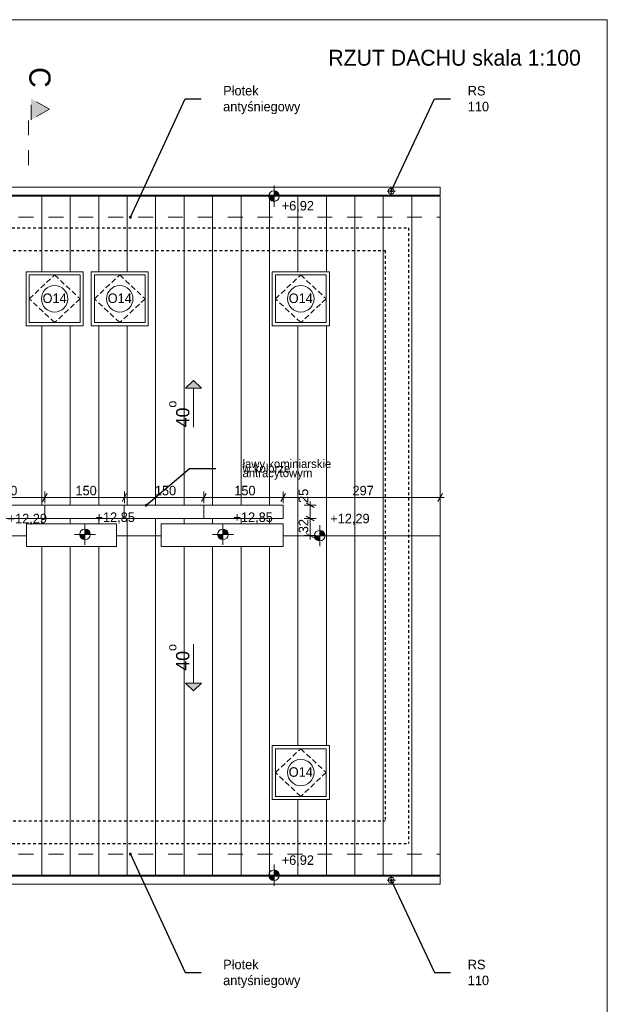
# Model space of a CAD drawing. Extents: x -21260 to 35740, y -2672 to 187028.
# Tile 120 of 120: x 24639 to 35740, y 168428 to 187028. Entities that reach past the tile are written whole.
import ezdxf

# ---------------------------------------------------------------- set-up
doc = ezdxf.new("R2010")
doc.units = 0
doc.header["$MEASUREMENT"] = 0
for name, pattern in [('Dashed', [564.444447, 282.222223, -282.222223]), ('Hidden Line', [100, 50, -50]), ('Krawędzie ukryte', [150, 100, -50])]:
    doc.linetypes.add(name, pattern=pattern)
for name, color, linetype, lineweight in [('A-Opisy_Nr_Pióra__21', 7, 'Continuous', 13), ('ARCH dach_Nr_Pióra__21', 7, 'Continuous', 13), ('Arch opisy okien_Nr_Pióra__21', 7, 'Continuous', 13), ('Arch opisy_Nr_Pióra__1', 7, 'Continuous', 25), ('Arch opisy_Nr_Pióra__21', 7, 'Continuous', 13), ('arch przekroje_Nr_Pióra__21', 7, 'Continuous', 13), ('arch przekroje_Nr_Pióra__5', 7, 'Continuous', 13), ('ARCH TABELA_Nr_Pióra__21', 7, 'Continuous', 13), ('Arch wymiary_Nr_Pióra__5', 7, 'Continuous', 13), ('Arch wyposazenie_Nr_Pióra__21', 7, 'Continuous', 13), ('INWENT DACH_Nr_Pióra__21', 7, 'Continuous', 13), ('INWENT ODWODNIENIE_Nr_Pióra__21', 7, 'Continuous', 13), ('INWENT OPISY_Nr_Pióra__21', 7, 'Continuous', 13), ('INWENT RZĘDNE_Nr_Pióra__21', 7, 'Continuous', 13), ('INWENT. OKNA_Nr_Pióra__21', 7, 'Continuous', 13), ('INWENT.ŚCIANY_Nr_Pióra__1', 7, 'Continuous', 25), ('INWENT.ŚCIANY_Nr_Pióra__5', 7, 'Continuous', 13)]:
    doc.layers.add(name, color=color, linetype=linetype, lineweight=lineweight)
for name, color, linetype in [('ARCH dach', 7, 'Continuous'), ('Arch wymiary', 7, 'Continuous'), ('INWENT RZĘDNE', 7, 'Continuous')]:
    doc.layers.add(name, color=color, linetype=linetype)
doc.layers.add('ARCH dach_Nr_Pióra__2', color=7, linetype='Continuous', lineweight=13, true_color=0x7f7f7f)
doc.styles.add('GENERATED_STYLE_1', font='txt')
doc.styles.add('GENERATED_STYLE_13', font='txt')
doc.styles.add('GENERATED_STYLE_4', font='txt')
doc.styles.add('GENERATED_STYLE_5', font='txt')
doc.styles.add('GENERATED_STYLE_6', font='txt')
doc.dimstyles.new('GENERATED_STYLE__1', dxfattribs={"dimtxt": 179.999995, "dimasz": 114, "dimexe": 0.18, "dimexo": 0, "dimgap": 0.09, "dimtad": 1, "dimdec": 0, "dimlfac": 0.1, "dimzin": 0, "dimdsep": 46, "dimtxsty": 'GENERATED_STYLE_1', "dimblk": 'ARROWHEAD_2', "dimblk1": 'ARROWHEAD_2', "dimblk2": 'ARROWHEAD_2', "dimcen": 0.09, "dimclrd": 7, "dimclre": 7, "dimclrt": 7, "dimazin": 0, "dimtfac": 1, "dimtdec": 4, "dimtmove": 0, "dimatfit": 3, "dimfxl": 0, "dimtolj": 1, "dimtzin": 0, "dimarcsym": 0})
doc.dimstyles.new('GENERATED_STYLE__3', dxfattribs={"dimtxt": 179.999995, "dimasz": 114, "dimexe": 0.18, "dimexo": 0, "dimgap": 0.09, "dimtad": 1, "dimtih": 1, "dimtoh": 1, "dimdec": 0, "dimlfac": 0.1, "dimzin": 0, "dimdsep": 46, "dimtxsty": 'GENERATED_STYLE_1', "dimblk": 'ARROWHEAD_2', "dimblk1": 'ARROWHEAD_2', "dimblk2": 'ARROWHEAD_2', "dimcen": 0.09, "dimclrd": 7, "dimclre": 7, "dimclrt": 7, "dimazin": 0, "dimtfac": 1, "dimtdec": 4, "dimtmove": 0, "dimatfit": 3, "dimfxl": 0, "dimtolj": 1, "dimtzin": 0, "dimarcsym": 0})
doc.dimstyles.new('GENERATED_STYLE__6', dxfattribs={"dimtxt": 0.18, "dimasz": 109.44, "dimexe": 0.18, "dimexo": 0.0625, "dimgap": 0.09, "dimtad": 0, "dimtih": 1, "dimtoh": 1, "dimdec": 4, "dimzin": 0, "dimdsep": 46, "dimcen": 0.09, "dimadec": 0, "dimazin": 0, "dimtfac": 1, "dimtdec": 4, "dimtmove": 0, "dimatfit": 3, "dimldrblk": 'ARROWHEAD_11', "dimfxl": 0, "dimtolj": 1, "dimtzin": 0, "dimarcsym": 0})

# ---------------------------------------------------------------- blocks, each defined once
blk = doc.blocks.new('Linia_91', base_point=(27924, 175233))
at = {"layer": 'ARCH dach_Nr_Pióra__21', "linetype": 'Continuous'}
blk.add_hatch(color=256, dxfattribs=at).paths.add_polyline_path([(27924, 174347), (27774, 174497), (28074, 174497)], flags=0)
for p, q in [((27924, 175233), (27924, 174497)), ((27924, 174347), (27774, 174497)), ((27774, 174497), (28074, 174497)), ((27924, 174347), (28074, 174497))]:
    blk.add_line(p, q, dxfattribs=at)
blk = doc.blocks.new('Linia_92', base_point=(27924, 179329))
at = {"layer": 'ARCH dach_Nr_Pióra__21', "linetype": 'Continuous'}
blk.add_hatch(color=256, dxfattribs=at).paths.add_polyline_path([(27924, 180215), (28074, 180065), (27774, 180065)], flags=0)
for p, q in [((27924, 180215), (27774, 180065)), ((28074, 180065), (27774, 180065)), ((27924, 180215), (28074, 180065)), ((27924, 179329), (27924, 180065))]:
    blk.add_line(p, q, dxfattribs=at)
blk = doc.blocks.new('*D770')
at = {"layer": 'Arch wymiary_Nr_Pióra__5', "linetype": 'Continuous'}
for p, q in [((5659, 178079), (5572, 177929)), ((5616, 177892), (5616, 178117)), ((7159, 178079), (7072, 177929)), ((7116, 177892), (7116, 178117)), ((5542, 178004), (5616, 178004)), ((5616, 178004), (7116, 178004))]:
    blk.add_line(p, q, dxfattribs=at)
at = {"layer": 'Arch wymiary_Nr_Pióra__5', "char_height": 180, "attachment_point": 7, "style": 'GENERATED_STYLE_1'}
for s, insert in [('{150}', (6193, 178040)), ('{150}', (7693, 178040)), ('{150}', (9193, 178040)), ('{150}', (10693, 178040)), ('{150}', (12193, 178040)), ('{150}', (13693, 178040)), ('{150}', (15193, 178040)), ('{150}', (16693, 178040)), ('{150}', (18193, 178040)), ('{150}', (19693, 178040)), ('{150}', (21193, 178040)), ('{150}', (22693, 178040)), ('{150}', (24193, 178040)), ('{150}', (25693, 178040)), ('{150}', (27193, 178040)), ('{150}', (28693, 178040)), ('{297}', (30927, 178040))]:
    blk.add_mtext(s, dxfattribs=dict(at, insert=insert))
blk = doc.blocks.new('ARROWHEAD_2')
at = {"color": 0, "linetype": 'Continuous', "lineweight": 0}
for p, q in [((0, 0), (-1, 0)), ((-0.38, -0.66), (0.38, 0.66))]:
    blk.add_line(p, q, dxfattribs=at)
blk = doc.blocks.new('*D771')
at = {"layer": 'Arch wymiary_Nr_Pióra__5', "linetype": 'Continuous'}
for p, q in [((7159, 178079), (7072, 177929)), ((7116, 177892), (7116, 178117)), ((8659, 178079), (8572, 177929)), ((8616, 177892), (8616, 178117)), ((7116, 178004), (8616, 178004))]:
    blk.add_line(p, q, dxfattribs=at)
at = {"layer": 'Arch wymiary_Nr_Pióra__5', "char_height": 180, "attachment_point": 7, "style": 'GENERATED_STYLE_1'}
for s, insert in [('{150}', (6193, 178040)), ('{150}', (7693, 178040)), ('{150}', (9193, 178040)), ('{150}', (10693, 178040)), ('{150}', (12193, 178040)), ('{150}', (13693, 178040)), ('{150}', (15193, 178040)), ('{150}', (16693, 178040)), ('{150}', (18193, 178040)), ('{150}', (19693, 178040)), ('{150}', (21193, 178040)), ('{150}', (22693, 178040)), ('{150}', (24193, 178040)), ('{150}', (25693, 178040)), ('{150}', (27193, 178040)), ('{150}', (28693, 178040)), ('{297}', (30927, 178040))]:
    blk.add_mtext(s, dxfattribs=dict(at, insert=insert))
blk = doc.blocks.new('*D772')
at = {"layer": 'Arch wymiary_Nr_Pióra__5', "linetype": 'Continuous'}
for p, q in [((8659, 178079), (8572, 177929)), ((8616, 177892), (8616, 178117)), ((10159, 178079), (10072, 177929)), ((10116, 177892), (10116, 178117)), ((8616, 178004), (10116, 178004))]:
    blk.add_line(p, q, dxfattribs=at)
at = {"layer": 'Arch wymiary_Nr_Pióra__5', "char_height": 180, "attachment_point": 7, "style": 'GENERATED_STYLE_1'}
for s, insert in [('{150}', (6193, 178040)), ('{150}', (7693, 178040)), ('{150}', (9193, 178040)), ('{150}', (10693, 178040)), ('{150}', (12193, 178040)), ('{150}', (13693, 178040)), ('{150}', (15193, 178040)), ('{150}', (16693, 178040)), ('{150}', (18193, 178040)), ('{150}', (19693, 178040)), ('{150}', (21193, 178040)), ('{150}', (22693, 178040)), ('{150}', (24193, 178040)), ('{150}', (25693, 178040)), ('{150}', (27193, 178040)), ('{150}', (28693, 178040)), ('{297}', (30927, 178040))]:
    blk.add_mtext(s, dxfattribs=dict(at, insert=insert))
blk = doc.blocks.new('*D773')
at = {"layer": 'Arch wymiary_Nr_Pióra__5', "linetype": 'Continuous'}
for p, q in [((10159, 178079), (10072, 177929)), ((10116, 177892), (10116, 178117)), ((11659, 178079), (11572, 177929)), ((11616, 177892), (11616, 178117)), ((10116, 178004), (11616, 178004))]:
    blk.add_line(p, q, dxfattribs=at)
at = {"layer": 'Arch wymiary_Nr_Pióra__5', "char_height": 180, "attachment_point": 7, "style": 'GENERATED_STYLE_1'}
for s, insert in [('{150}', (6193, 178040)), ('{150}', (7693, 178040)), ('{150}', (9193, 178040)), ('{150}', (10693, 178040)), ('{150}', (12193, 178040)), ('{150}', (13693, 178040)), ('{150}', (15193, 178040)), ('{150}', (16693, 178040)), ('{150}', (18193, 178040)), ('{150}', (19693, 178040)), ('{150}', (21193, 178040)), ('{150}', (22693, 178040)), ('{150}', (24193, 178040)), ('{150}', (25693, 178040)), ('{150}', (27193, 178040)), ('{150}', (28693, 178040)), ('{297}', (30927, 178040))]:
    blk.add_mtext(s, dxfattribs=dict(at, insert=insert))
blk = doc.blocks.new('*D774')
at = {"layer": 'Arch wymiary_Nr_Pióra__5', "linetype": 'Continuous'}
for p, q in [((11659, 178079), (11572, 177929)), ((11616, 177892), (11616, 178117)), ((13159, 178079), (13072, 177929)), ((13116, 177892), (13116, 178117)), ((11616, 178004), (13116, 178004))]:
    blk.add_line(p, q, dxfattribs=at)
at = {"layer": 'Arch wymiary_Nr_Pióra__5', "char_height": 180, "attachment_point": 7, "style": 'GENERATED_STYLE_1'}
for s, insert in [('{150}', (6193, 178040)), ('{150}', (7693, 178040)), ('{150}', (9193, 178040)), ('{150}', (10693, 178040)), ('{150}', (12193, 178040)), ('{150}', (13693, 178040)), ('{150}', (15193, 178040)), ('{150}', (16693, 178040)), ('{150}', (18193, 178040)), ('{150}', (19693, 178040)), ('{150}', (21193, 178040)), ('{150}', (22693, 178040)), ('{150}', (24193, 178040)), ('{150}', (25693, 178040)), ('{150}', (27193, 178040)), ('{150}', (28693, 178040)), ('{297}', (30927, 178040))]:
    blk.add_mtext(s, dxfattribs=dict(at, insert=insert))
blk = doc.blocks.new('*D775')
at = {"layer": 'Arch wymiary_Nr_Pióra__5', "linetype": 'Continuous'}
for p, q in [((13159, 178079), (13072, 177929)), ((13116, 177892), (13116, 178117)), ((14659, 178079), (14572, 177929)), ((14616, 177892), (14616, 178117)), ((13116, 178004), (14616, 178004))]:
    blk.add_line(p, q, dxfattribs=at)
at = {"layer": 'Arch wymiary_Nr_Pióra__5', "char_height": 180, "attachment_point": 7, "style": 'GENERATED_STYLE_1'}
for s, insert in [('{150}', (6193, 178040)), ('{150}', (7693, 178040)), ('{150}', (9193, 178040)), ('{150}', (10693, 178040)), ('{150}', (12193, 178040)), ('{150}', (13693, 178040)), ('{150}', (15193, 178040)), ('{150}', (16693, 178040)), ('{150}', (18193, 178040)), ('{150}', (19693, 178040)), ('{150}', (21193, 178040)), ('{150}', (22693, 178040)), ('{150}', (24193, 178040)), ('{150}', (25693, 178040)), ('{150}', (27193, 178040)), ('{150}', (28693, 178040)), ('{297}', (30927, 178040))]:
    blk.add_mtext(s, dxfattribs=dict(at, insert=insert))
blk = doc.blocks.new('*D776')
at = {"layer": 'Arch wymiary_Nr_Pióra__5', "linetype": 'Continuous'}
for p, q in [((14659, 178079), (14572, 177929)), ((14616, 177892), (14616, 178117)), ((16159, 178079), (16072, 177929)), ((16116, 177892), (16116, 178117)), ((14616, 178004), (16116, 178004))]:
    blk.add_line(p, q, dxfattribs=at)
at = {"layer": 'Arch wymiary_Nr_Pióra__5', "char_height": 180, "attachment_point": 7, "style": 'GENERATED_STYLE_1'}
for s, insert in [('{150}', (6193, 178040)), ('{150}', (7693, 178040)), ('{150}', (9193, 178040)), ('{150}', (10693, 178040)), ('{150}', (12193, 178040)), ('{150}', (13693, 178040)), ('{150}', (15193, 178040)), ('{150}', (16693, 178040)), ('{150}', (18193, 178040)), ('{150}', (19693, 178040)), ('{150}', (21193, 178040)), ('{150}', (22693, 178040)), ('{150}', (24193, 178040)), ('{150}', (25693, 178040)), ('{150}', (27193, 178040)), ('{150}', (28693, 178040)), ('{297}', (30927, 178040))]:
    blk.add_mtext(s, dxfattribs=dict(at, insert=insert))
blk = doc.blocks.new('*D777')
at = {"layer": 'Arch wymiary_Nr_Pióra__5', "linetype": 'Continuous'}
for p, q in [((16159, 178079), (16072, 177929)), ((16116, 177892), (16116, 178117)), ((17659, 178079), (17572, 177929)), ((17616, 177892), (17616, 178117)), ((16116, 178004), (17616, 178004))]:
    blk.add_line(p, q, dxfattribs=at)
at = {"layer": 'Arch wymiary_Nr_Pióra__5', "char_height": 180, "attachment_point": 7, "style": 'GENERATED_STYLE_1'}
for s, insert in [('{150}', (6193, 178040)), ('{150}', (7693, 178040)), ('{150}', (9193, 178040)), ('{150}', (10693, 178040)), ('{150}', (12193, 178040)), ('{150}', (13693, 178040)), ('{150}', (15193, 178040)), ('{150}', (16693, 178040)), ('{150}', (18193, 178040)), ('{150}', (19693, 178040)), ('{150}', (21193, 178040)), ('{150}', (22693, 178040)), ('{150}', (24193, 178040)), ('{150}', (25693, 178040)), ('{150}', (27193, 178040)), ('{150}', (28693, 178040)), ('{297}', (30927, 178040))]:
    blk.add_mtext(s, dxfattribs=dict(at, insert=insert))
blk = doc.blocks.new('*D778')
at = {"layer": 'Arch wymiary_Nr_Pióra__5', "linetype": 'Continuous'}
for p, q in [((17659, 178079), (17572, 177929)), ((17616, 177892), (17616, 178117)), ((19159, 178079), (19072, 177929)), ((19116, 177892), (19116, 178117)), ((17616, 178004), (19116, 178004))]:
    blk.add_line(p, q, dxfattribs=at)
at = {"layer": 'Arch wymiary_Nr_Pióra__5', "char_height": 180, "attachment_point": 7, "style": 'GENERATED_STYLE_1'}
for s, insert in [('{150}', (6193, 178040)), ('{150}', (7693, 178040)), ('{150}', (9193, 178040)), ('{150}', (10693, 178040)), ('{150}', (12193, 178040)), ('{150}', (13693, 178040)), ('{150}', (15193, 178040)), ('{150}', (16693, 178040)), ('{150}', (18193, 178040)), ('{150}', (19693, 178040)), ('{150}', (21193, 178040)), ('{150}', (22693, 178040)), ('{150}', (24193, 178040)), ('{150}', (25693, 178040)), ('{150}', (27193, 178040)), ('{150}', (28693, 178040)), ('{297}', (30927, 178040))]:
    blk.add_mtext(s, dxfattribs=dict(at, insert=insert))
blk = doc.blocks.new('*D779')
at = {"layer": 'Arch wymiary_Nr_Pióra__5', "linetype": 'Continuous'}
for p, q in [((19159, 178079), (19072, 177929)), ((19116, 177892), (19116, 178117)), ((20659, 178079), (20572, 177929)), ((20616, 177892), (20616, 178117)), ((19116, 178004), (20616, 178004))]:
    blk.add_line(p, q, dxfattribs=at)
at = {"layer": 'Arch wymiary_Nr_Pióra__5', "char_height": 180, "attachment_point": 7, "style": 'GENERATED_STYLE_1'}
for s, insert in [('{150}', (6193, 178040)), ('{150}', (7693, 178040)), ('{150}', (9193, 178040)), ('{150}', (10693, 178040)), ('{150}', (12193, 178040)), ('{150}', (13693, 178040)), ('{150}', (15193, 178040)), ('{150}', (16693, 178040)), ('{150}', (18193, 178040)), ('{150}', (19693, 178040)), ('{150}', (21193, 178040)), ('{150}', (22693, 178040)), ('{150}', (24193, 178040)), ('{150}', (25693, 178040)), ('{150}', (27193, 178040)), ('{150}', (28693, 178040)), ('{297}', (30927, 178040))]:
    blk.add_mtext(s, dxfattribs=dict(at, insert=insert))
blk = doc.blocks.new('*D780')
at = {"layer": 'Arch wymiary_Nr_Pióra__5', "linetype": 'Continuous'}
for p, q in [((20659, 178079), (20572, 177929)), ((20616, 177892), (20616, 178117)), ((22159, 178079), (22072, 177929)), ((22116, 177892), (22116, 178117)), ((20616, 178004), (22116, 178004))]:
    blk.add_line(p, q, dxfattribs=at)
at = {"layer": 'Arch wymiary_Nr_Pióra__5', "char_height": 180, "attachment_point": 7, "style": 'GENERATED_STYLE_1'}
for s, insert in [('{150}', (6193, 178040)), ('{150}', (7693, 178040)), ('{150}', (9193, 178040)), ('{150}', (10693, 178040)), ('{150}', (12193, 178040)), ('{150}', (13693, 178040)), ('{150}', (15193, 178040)), ('{150}', (16693, 178040)), ('{150}', (18193, 178040)), ('{150}', (19693, 178040)), ('{150}', (21193, 178040)), ('{150}', (22693, 178040)), ('{150}', (24193, 178040)), ('{150}', (25693, 178040)), ('{150}', (27193, 178040)), ('{150}', (28693, 178040)), ('{297}', (30927, 178040))]:
    blk.add_mtext(s, dxfattribs=dict(at, insert=insert))
blk = doc.blocks.new('*D781')
at = {"layer": 'Arch wymiary_Nr_Pióra__5', "linetype": 'Continuous'}
for p, q in [((22159, 178079), (22072, 177929)), ((22116, 177892), (22116, 178117)), ((23659, 178079), (23572, 177929)), ((23616, 177892), (23616, 178117)), ((22116, 178004), (23616, 178004))]:
    blk.add_line(p, q, dxfattribs=at)
at = {"layer": 'Arch wymiary_Nr_Pióra__5', "char_height": 180, "attachment_point": 7, "style": 'GENERATED_STYLE_1'}
for s, insert in [('{150}', (6193, 178040)), ('{150}', (7693, 178040)), ('{150}', (9193, 178040)), ('{150}', (10693, 178040)), ('{150}', (12193, 178040)), ('{150}', (13693, 178040)), ('{150}', (15193, 178040)), ('{150}', (16693, 178040)), ('{150}', (18193, 178040)), ('{150}', (19693, 178040)), ('{150}', (21193, 178040)), ('{150}', (22693, 178040)), ('{150}', (24193, 178040)), ('{150}', (25693, 178040)), ('{150}', (27193, 178040)), ('{150}', (28693, 178040)), ('{297}', (30927, 178040))]:
    blk.add_mtext(s, dxfattribs=dict(at, insert=insert))
blk = doc.blocks.new('*D782')
at = {"layer": 'Arch wymiary_Nr_Pióra__5', "linetype": 'Continuous'}
for p, q in [((23659, 178079), (23572, 177929)), ((23616, 177892), (23616, 178117)), ((25159, 178079), (25072, 177929)), ((25116, 177892), (25116, 178117)), ((23616, 178004), (25116, 178004))]:
    blk.add_line(p, q, dxfattribs=at)
at = {"layer": 'Arch wymiary_Nr_Pióra__5', "char_height": 180, "attachment_point": 7, "style": 'GENERATED_STYLE_1'}
for s, insert in [('{150}', (6193, 178040)), ('{150}', (7693, 178040)), ('{150}', (9193, 178040)), ('{150}', (10693, 178040)), ('{150}', (12193, 178040)), ('{150}', (13693, 178040)), ('{150}', (15193, 178040)), ('{150}', (16693, 178040)), ('{150}', (18193, 178040)), ('{150}', (19693, 178040)), ('{150}', (21193, 178040)), ('{150}', (22693, 178040)), ('{150}', (24193, 178040)), ('{150}', (25693, 178040)), ('{150}', (27193, 178040)), ('{150}', (28693, 178040)), ('{297}', (30927, 178040))]:
    blk.add_mtext(s, dxfattribs=dict(at, insert=insert))
blk = doc.blocks.new('*D783')
at = {"layer": 'Arch wymiary_Nr_Pióra__5', "linetype": 'Continuous'}
for p, q in [((25159, 178079), (25072, 177929)), ((25116, 177892), (25116, 178117)), ((26659, 178079), (26572, 177929)), ((26616, 177892), (26616, 178117)), ((25116, 178004), (26616, 178004))]:
    blk.add_line(p, q, dxfattribs=at)
at = {"layer": 'Arch wymiary_Nr_Pióra__5', "char_height": 180, "attachment_point": 7, "style": 'GENERATED_STYLE_1'}
for s, insert in [('{150}', (6193, 178040)), ('{150}', (7693, 178040)), ('{150}', (9193, 178040)), ('{150}', (10693, 178040)), ('{150}', (12193, 178040)), ('{150}', (13693, 178040)), ('{150}', (15193, 178040)), ('{150}', (16693, 178040)), ('{150}', (18193, 178040)), ('{150}', (19693, 178040)), ('{150}', (21193, 178040)), ('{150}', (22693, 178040)), ('{150}', (24193, 178040)), ('{150}', (25693, 178040)), ('{150}', (27193, 178040)), ('{150}', (28693, 178040)), ('{297}', (30927, 178040))]:
    blk.add_mtext(s, dxfattribs=dict(at, insert=insert))
blk = doc.blocks.new('*D784')
at = {"layer": 'Arch wymiary_Nr_Pióra__5', "linetype": 'Continuous'}
for p, q in [((26659, 178079), (26572, 177929)), ((26616, 177892), (26616, 178117)), ((28159, 178079), (28072, 177929)), ((28116, 177892), (28116, 178117)), ((26616, 178004), (28116, 178004))]:
    blk.add_line(p, q, dxfattribs=at)
at = {"layer": 'Arch wymiary_Nr_Pióra__5', "char_height": 180, "attachment_point": 7, "style": 'GENERATED_STYLE_1'}
for s, insert in [('{150}', (6193, 178040)), ('{150}', (7693, 178040)), ('{150}', (9193, 178040)), ('{150}', (10693, 178040)), ('{150}', (12193, 178040)), ('{150}', (13693, 178040)), ('{150}', (15193, 178040)), ('{150}', (16693, 178040)), ('{150}', (18193, 178040)), ('{150}', (19693, 178040)), ('{150}', (21193, 178040)), ('{150}', (22693, 178040)), ('{150}', (24193, 178040)), ('{150}', (25693, 178040)), ('{150}', (27193, 178040)), ('{150}', (28693, 178040)), ('{297}', (30927, 178040))]:
    blk.add_mtext(s, dxfattribs=dict(at, insert=insert))
blk = doc.blocks.new('*D785')
at = {"layer": 'Arch wymiary_Nr_Pióra__5', "linetype": 'Continuous'}
for p, q in [((28159, 178079), (28072, 177929)), ((28116, 177892), (28116, 178117)), ((29659, 178079), (29572, 177929)), ((29616, 177892), (29616, 178117)), ((28116, 178004), (29616, 178004))]:
    blk.add_line(p, q, dxfattribs=at)
at = {"layer": 'Arch wymiary_Nr_Pióra__5', "char_height": 180, "attachment_point": 7, "style": 'GENERATED_STYLE_1'}
for s, insert in [('{150}', (6193, 178040)), ('{150}', (7693, 178040)), ('{150}', (9193, 178040)), ('{150}', (10693, 178040)), ('{150}', (12193, 178040)), ('{150}', (13693, 178040)), ('{150}', (15193, 178040)), ('{150}', (16693, 178040)), ('{150}', (18193, 178040)), ('{150}', (19693, 178040)), ('{150}', (21193, 178040)), ('{150}', (22693, 178040)), ('{150}', (24193, 178040)), ('{150}', (25693, 178040)), ('{150}', (27193, 178040)), ('{150}', (28693, 178040)), ('{297}', (30927, 178040))]:
    blk.add_mtext(s, dxfattribs=dict(at, insert=insert))
blk = doc.blocks.new('*D786')
at = {"layer": 'Arch wymiary_Nr_Pióra__5', "linetype": 'Continuous'}
for p, q in [((29659, 178079), (29572, 177929)), ((29616, 177892), (29616, 178117)), ((32541, 177929), (32627, 178079)), ((32584, 177892), (32584, 178117)), ((29616, 178004), (32584, 178004)), ((32584, 178004), (32657, 178004))]:
    blk.add_line(p, q, dxfattribs=at)
at = {"layer": 'Arch wymiary_Nr_Pióra__5', "char_height": 180, "attachment_point": 7, "style": 'GENERATED_STYLE_1'}
for s, insert in [('{150}', (6193, 178040)), ('{150}', (7693, 178040)), ('{150}', (9193, 178040)), ('{150}', (10693, 178040)), ('{150}', (12193, 178040)), ('{150}', (13693, 178040)), ('{150}', (15193, 178040)), ('{150}', (16693, 178040)), ('{150}', (18193, 178040)), ('{150}', (19693, 178040)), ('{150}', (21193, 178040)), ('{150}', (22693, 178040)), ('{150}', (24193, 178040)), ('{150}', (25693, 178040)), ('{150}', (27193, 178040)), ('{150}', (28693, 178040)), ('{297}', (30927, 178040))]:
    blk.add_mtext(s, dxfattribs=dict(at, insert=insert))
blk = doc.blocks.new('*D787')
at = {"layer": 'Arch wymiary_Nr_Pióra__5', "linetype": 'Continuous'}
for p, q in [((30053, 177649), (30203, 177563)), ((30240, 177606), (30015, 177606)), ((30128, 177281), (30128, 177606)), ((30240, 177281), (30015, 177281)), ((30053, 177324), (30203, 177238)), ((30128, 177208), (30128, 177281))]:
    blk.add_line(p, q, dxfattribs=at)
at = {"layer": 'Arch wymiary_Nr_Pióra__5', "char_height": 180, "attachment_point": 7, "rotation": 90, "style": 'GENERATED_STYLE_1'}
for s, insert in [('{25}', (30092, 177899)), ('{32}', (30092, 177328))]:
    blk.add_mtext(s, dxfattribs=dict(at, insert=insert))
blk = doc.blocks.new('*D788')
at = {"layer": 'Arch wymiary_Nr_Pióra__5', "linetype": 'Continuous'}
for p, q in [((30240, 177856), (30015, 177856)), ((30203, 177813), (30053, 177899)), ((30128, 177856), (30128, 177929)), ((30128, 177606), (30128, 177856)), ((30053, 177649), (30203, 177563)), ((30240, 177606), (30015, 177606))]:
    blk.add_line(p, q, dxfattribs=at)
at = {"layer": 'Arch wymiary_Nr_Pióra__5', "char_height": 180, "attachment_point": 7, "rotation": 90, "style": 'GENERATED_STYLE_1'}
for s, insert in [('{25}', (30092, 177899)), ('{32}', (30092, 177328))]:
    blk.add_mtext(s, dxfattribs=dict(at, insert=insert))
blk = doc.blocks.new('Koty wysokościowe_5', base_point=(24211, 177281))
at = {"layer": 'INWENT RZĘDNE_Nr_Pióra__21', "linetype": 'Continuous'}
for points in [[(24211, 177281), (24111, 177281), (24119, 177243), (24140, 177210), (24173, 177188), (24211, 177181)], [(24211, 177281), (24311, 177281), (24303, 177319), (24282, 177352), (24249, 177373), (24211, 177381)]]:
    blk.add_hatch(color=256, dxfattribs=at).paths.add_polyline_path(points, flags=0)
for p, q in [((24211, 177081), (24211, 177481)), ((24011, 177281), (24411, 177281))]:
    blk.add_line(p, q, dxfattribs=at)
blk.add_circle((24211, 177281), 100, dxfattribs=at)
at = {"layer": 'INWENT RZĘDNE_Nr_Pióra__21', "insert": (24411, 177481), "char_height": 180, "attachment_point": 7, "style": 'GENERATED_STYLE_1'}
blk.add_mtext('{+12,29}', dxfattribs=at)
blk = doc.blocks.new('Koty wysokościowe_6', base_point=(30307, 177281))
at = {"layer": 'INWENT RZĘDNE_Nr_Pióra__21', "linetype": 'Continuous'}
for points in [[(30307, 177281), (30207, 177281), (30215, 177243), (30236, 177210), (30269, 177188), (30307, 177181)], [(30307, 177281), (30407, 177281), (30400, 177319), (30378, 177352), (30345, 177373), (30307, 177381)]]:
    blk.add_hatch(color=256, dxfattribs=at).paths.add_polyline_path(points, flags=0)
for p, q in [((30307, 177081), (30307, 177481)), ((30107, 177281), (30507, 177281))]:
    blk.add_line(p, q, dxfattribs=at)
blk.add_circle((30307, 177281), 100, dxfattribs=at)
at = {"layer": 'INWENT RZĘDNE_Nr_Pióra__21', "insert": (30507, 177481), "char_height": 180, "attachment_point": 7, "style": 'GENERATED_STYLE_1'}
blk.add_mtext('{+12,29}', dxfattribs=at)
blk = doc.blocks.new('Koty wysokościowe_13', base_point=(29444, 183696))
at = {"layer": 'INWENT RZĘDNE_Nr_Pióra__21', "linetype": 'Continuous'}
for points in [[(29444, 183696), (29544, 183696), (29536, 183734), (29515, 183767), (29482, 183788), (29444, 183796)], [(29444, 183696), (29344, 183696), (29352, 183658), (29373, 183625), (29406, 183603), (29444, 183596)]]:
    blk.add_hatch(color=256, dxfattribs=at).paths.add_polyline_path(points, flags=0)
for p, q in [((29444, 183496), (29444, 183896)), ((29244, 183696), (29644, 183696))]:
    blk.add_line(p, q, dxfattribs=at)
blk.add_circle((29444, 183696), 100, dxfattribs=at)
at = {"layer": 'INWENT RZĘDNE_Nr_Pióra__21', "insert": (29589, 183391), "char_height": 180, "attachment_point": 7, "style": 'GENERATED_STYLE_1'}
blk.add_mtext('{+6,92}', dxfattribs=at)
blk = doc.blocks.new('Koty wysokościowe_14', base_point=(29444, 170866))
at = {"layer": 'INWENT RZĘDNE_Nr_Pióra__21', "linetype": 'Continuous'}
for points in [[(29444, 170866), (29544, 170866), (29536, 170904), (29515, 170937), (29482, 170958), (29444, 170966)], [(29444, 170866), (29344, 170866), (29352, 170828), (29373, 170795), (29406, 170773), (29444, 170766)]]:
    blk.add_hatch(color=256, dxfattribs=at).paths.add_polyline_path(points, flags=0)
for p, q in [((29444, 170666), (29444, 171066)), ((29244, 170866), (29644, 170866))]:
    blk.add_line(p, q, dxfattribs=at)
blk.add_circle((29444, 170866), 100, dxfattribs=at)
at = {"layer": 'INWENT RZĘDNE_Nr_Pióra__21', "insert": (29589, 171029), "char_height": 180, "attachment_point": 7, "style": 'GENERATED_STYLE_1'}
blk.add_mtext('{+6,92}', dxfattribs=at)
blk = doc.blocks.new('Koty wysokościowe_20', base_point=(25872, 177306))
at = {"layer": 'INWENT RZĘDNE_Nr_Pióra__21', "linetype": 'Continuous'}
for points in [[(25872, 177306), (25772, 177306), (25780, 177268), (25801, 177235), (25834, 177214), (25872, 177206)], [(25872, 177306), (25972, 177306), (25964, 177344), (25943, 177377), (25910, 177398), (25872, 177406)]]:
    blk.add_hatch(color=256, dxfattribs=at).paths.add_polyline_path(points, flags=0)
for p, q in [((25872, 177106), (25872, 177506)), ((25672, 177306), (26072, 177306))]:
    blk.add_line(p, q, dxfattribs=at)
blk.add_circle((25872, 177306), 100, dxfattribs=at)
at = {"layer": 'INWENT RZĘDNE_Nr_Pióra__21', "insert": (26072, 177506), "char_height": 180, "attachment_point": 7, "style": 'GENERATED_STYLE_1'}
blk.add_mtext('{+12,85}', dxfattribs=at)
blk = doc.blocks.new('Koty wysokościowe_21', base_point=(28479, 177306))
at = {"layer": 'INWENT RZĘDNE_Nr_Pióra__21', "linetype": 'Continuous'}
for points in [[(28479, 177306), (28379, 177306), (28386, 177268), (28408, 177235), (28440, 177214), (28479, 177206)], [(28479, 177306), (28579, 177306), (28571, 177344), (28549, 177377), (28517, 177398), (28479, 177406)]]:
    blk.add_hatch(color=256, dxfattribs=at).paths.add_polyline_path(points, flags=0)
for p, q in [((28479, 177106), (28479, 177506)), ((28279, 177306), (28679, 177306))]:
    blk.add_line(p, q, dxfattribs=at)
blk.add_circle((28479, 177306), 100, dxfattribs=at)
at = {"layer": 'INWENT RZĘDNE_Nr_Pióra__21', "insert": (28679, 177506), "char_height": 180, "attachment_point": 7, "style": 'GENERATED_STYLE_1'}
blk.add_mtext('{+12,85}', dxfattribs=at)
blk = doc.blocks.new('ARROWHEAD_11')
at = {"color": 0, "linetype": 'Continuous', "lineweight": 0}
blk.add_line((0, 0), (-1, 0), dxfattribs=at)
at = {"color": 0, "linetype": 'Continuous', "lineweight": 0, "const_width": 0.25, "flags": 128}
blk.add_lwpolyline([(-0.125, 0, 1), (0.125, 0, 1)], format="xyb", close=True, dxfattribs=at)

msp = doc.modelspace()

# ---------------------------------------------------------------- hatches: boundary and pattern name
at = {"layer": 'arch przekroje_Nr_Pióra__5', "linetype": 'Continuous'}
msp.add_hatch(color=256, dxfattribs=at).paths.add_polyline_path([(24854.1, 185537.9), (24854.1, 185137.9), (25204.1, 185337.9)], flags=0)

# ---------------------------------------------------------------- linework, layer by layer
at = {"layer": 'ARCH dach_Nr_Pióra__2', "linetype": 'Continuous'}
for p, q in [((25056.5, 183695.9), (25056.5, 182265.9)), ((25594.2, 183695.9), (25594.2, 182265.9)), ((26131.9, 183695.9), (26131.9, 182265.9)), ((26669.6, 183695.9), (26669.6, 182265.9)), ((27207.2, 183695.9), (27207.2, 177855.9)), ((27744.9, 183695.9), (27744.9, 177855.9)), ((28282.6, 183695.9), (28282.6, 177855.9)), ((28820.3, 183695.9), (28820.3, 177855.9)), ((29358, 183695.9), (29358, 177855.9)), ((29895.7, 183695.9), (29895.7, 182265.9)), ((30433.3, 183695.9), (30433.3, 182265.9)), ((30971, 183695.9), (30971, 170865.9)), ((31508.7, 183695.9), (31508.7, 170865.9)), ((32046.4, 183695.9), (32046.4, 170865.9)), ((25056.5, 181245.9), (25056.5, 177855.9)), ((25594.2, 181245.9), (25594.2, 177855.9)), ((26131.9, 181245.9), (26131.9, 177855.9)), ((26669.6, 181245.9), (26669.6, 177855.9)), ((29895.7, 181245.9), (29895.7, 173315.9)), ((30433.3, 181245.9), (30433.3, 173315.9)), ((25056.5, 177605.9), (25056.5, 177505.9)), ((25594.2, 177605.9), (25594.2, 177505.9)), ((26131.9, 177605.9), (26131.9, 177505.9)), ((26669.6, 177605.9), (26669.6, 170865.9)), ((27207.2, 177605.9), (27207.2, 170865.9)), ((27744.9, 177605.9), (27744.9, 177505.9)), ((28282.6, 177605.9), (28282.6, 177505.9)), ((28820.3, 177605.9), (28820.3, 177505.9)), ((29358, 177605.9), (29358, 177505.9)), ((25056.5, 177075.9), (25056.5, 170865.9)), ((25594.2, 177075.9), (25594.2, 170865.9)), ((26131.9, 177075.9), (26131.9, 170865.9)), ((27744.9, 177075.9), (27744.9, 170865.9)), ((28282.6, 177075.9), (28282.6, 170865.9)), ((28820.3, 177075.9), (28820.3, 170865.9)), ((29358, 177075.9), (29358, 170865.9)), ((29895.7, 172295.9), (29895.7, 170865.9)), ((30433.3, 172295.9), (30433.3, 170865.9))]:
    msp.add_line(p, q, dxfattribs=at)
at = {"layer": 'Arch opisy okien_Nr_Pióra__21', "linetype": 'Continuous'}
for centre in [(25299.1, 181755.9), (26529.1, 181755.9), (29949.1, 181755.9), (29949.1, 172805.9)]:
    msp.add_circle(centre, 250, dxfattribs=at)
at = {"layer": 'arch przekroje_Nr_Pióra__5', "linetype": 'Dashed'}
for p, q in [((25204.1, 185337.9), (24854.1, 185537.9)), ((24854.1, 185137.9), (24854.1, 185537.9)), ((24804.1, 184279.9), (24804.1, 185337.9)), ((25204.1, 185337.9), (24854.1, 185137.9))]:
    msp.add_line(p, q, dxfattribs=at)
at = {"layer": 'ARCH TABELA_Nr_Pióra__21', "linetype": 'Continuous'}
for p, q in [((-21259.9, 187028.4), (35740.1, 187028.4)), ((35740.1, 187028.4), (35740.1, 157328.4))]:
    msp.add_line(p, q, dxfattribs=at)
at = {"layer": 'Arch wyposazenie_Nr_Pióra__21', "linetype": 'Continuous'}
for p, q in [((25115.6, 177855.9), (23615.6, 177855.9)), ((25115.6, 177605.9), (25115.6, 177855.9)), ((26615.6, 177855.9), (25115.6, 177855.9)), ((25115.6, 177855.9), (25115.6, 177605.9)), ((26615.6, 177605.9), (26615.6, 177855.9)), ((28115.6, 177855.9), (26615.6, 177855.9)), ((26615.6, 177855.9), (26615.6, 177605.9)), ((29615.6, 177855.9), (28115.6, 177855.9)), ((28115.6, 177855.9), (28115.6, 177605.9)), ((28115.6, 177605.9), (28115.6, 177855.9)), ((29615.6, 177605.9), (29615.6, 177855.9)), ((23615.6, 177605.9), (25115.6, 177605.9)), ((25115.6, 177605.9), (26615.6, 177605.9)), ((26615.6, 177605.9), (28115.6, 177605.9)), ((28115.6, 177605.9), (29615.6, 177605.9))]:
    msp.add_line(p, q, dxfattribs=at)
at = {"layer": 'INWENT DACH_Nr_Pióra__21', "linetype": 'Continuous'}
for p, q in [((-11505.9, 183865.9), (32584.1, 183865.9)), ((-11505.9, 183715.9), (32584.1, 183715.9)), ((-11505.9, 183695.9), (32584.1, 183695.9)), ((32584.1, 183695.9), (32584.1, 177280.9)), ((23654.5, 177280.9), (24767.6, 177280.9)), ((26470, 177280.9), (27313.2, 177280.9)), ((29615.6, 177280.9), (32584.1, 177280.9)), ((32584.1, 177280.9), (32584.1, 170865.9)), ((-11505.9, 170865.9), (32584.1, 170865.9)), ((-11505.9, 170845.9), (32584.1, 170845.9)), ((-11505.9, 170695.9), (32584.1, 170695.9))]:
    msp.add_line(p, q, dxfattribs=at)
at = {"layer": 'INWENT DACH_Nr_Pióra__21', "linetype": 'Dashed'}
for p, q in [((-11505.9, 183295.9), (32584.1, 183295.9)), ((-11505.9, 171265.9), (32584.1, 171265.9))]:
    msp.add_line(p, q, dxfattribs=at)
at = {"layer": 'INWENT ODWODNIENIE_Nr_Pióra__21', "linetype": 'Continuous'}
for p, q in [((31579.1, 183790.9), (31739.1, 183790.9)), ((31659.1, 183870.9), (31659.1, 183710.9)), ((32584.1, 183715.9), (32584.1, 183865.9)), ((31579.1, 170770.9), (31739.1, 170770.9)), ((31659.1, 170690.9), (31659.1, 170850.9)), ((32584.1, 170845.9), (32584.1, 170695.9))]:
    msp.add_line(p, q, dxfattribs=at)
for centre in [(31659.1, 183790.9), (31659.1, 170770.9)]:
    msp.add_circle(centre, 55, dxfattribs=at)
at = {"layer": 'INWENT. OKNA_Nr_Pióra__21', "linetype": 'Continuous'}
for p, q in [((24759.1, 182265.9), (24759.1, 181245.9)), ((25839.1, 182265.9), (24759.1, 182265.9)), ((24819.1, 182205.9), (24819.1, 181305.9)), ((25779.1, 182205.9), (24819.1, 182205.9)), ((25779.1, 181305.9), (25779.1, 182205.9)), ((25839.1, 181245.9), (25839.1, 182265.9)), ((25989.1, 182265.9), (25989.1, 181245.9)), ((27069.1, 182265.9), (25989.1, 182265.9)), ((26049.1, 182205.9), (26049.1, 181305.9)), ((27009.1, 182205.9), (26049.1, 182205.9)), ((27009.1, 181305.9), (27009.1, 182205.9)), ((27069.1, 181245.9), (27069.1, 182265.9)), ((29409.1, 182265.9), (29409.1, 181245.9)), ((30489.1, 182265.9), (29409.1, 182265.9)), ((29469.1, 182205.9), (29469.1, 181305.9)), ((30429.1, 182205.9), (29469.1, 182205.9)), ((30429.1, 181305.9), (30429.1, 182205.9)), ((30489.1, 181245.9), (30489.1, 182265.9)), ((24759.1, 181245.9), (25839.1, 181245.9)), ((24819.1, 181305.9), (25779.1, 181305.9)), ((25989.1, 181245.9), (27069.1, 181245.9)), ((26049.1, 181305.9), (27009.1, 181305.9)), ((29409.1, 181245.9), (30489.1, 181245.9)), ((29469.1, 181305.9), (30429.1, 181305.9)), ((29409.1, 173315.9), (29409.1, 172295.9)), ((30489.1, 173315.9), (29409.1, 173315.9)), ((29469.1, 173255.9), (29469.1, 172355.9)), ((30429.1, 173255.9), (29469.1, 173255.9)), ((30429.1, 172355.9), (30429.1, 173255.9)), ((30489.1, 172295.9), (30489.1, 173315.9)), ((29409.1, 172295.9), (30489.1, 172295.9)), ((29469.1, 172355.9), (30429.1, 172355.9))]:
    msp.add_line(p, q, dxfattribs=at)
at = {"layer": 'INWENT. OKNA_Nr_Pióra__21', "linetype": 'Krawędzie ukryte'}
for p, q in [((24819.1, 181755.9), (25299.1, 182205.9)), ((25299.1, 182205.9), (25779.1, 181755.9)), ((26049.1, 181755.9), (26529.1, 182205.9)), ((26529.1, 182205.9), (27009.1, 181755.9)), ((29469.1, 181755.9), (29949.1, 182205.9)), ((29949.1, 182205.9), (30429.1, 181755.9)), ((25299.1, 181305.9), (24819.1, 181755.9)), ((25779.1, 181755.9), (25299.1, 181305.9)), ((26529.1, 181305.9), (26049.1, 181755.9)), ((27009.1, 181755.9), (26529.1, 181305.9)), ((29949.1, 181305.9), (29469.1, 181755.9)), ((30429.1, 181755.9), (29949.1, 181305.9)), ((29469.1, 172805.9), (29949.1, 173255.9)), ((29949.1, 173255.9), (30429.1, 172805.9)), ((29949.1, 172355.9), (29469.1, 172805.9)), ((30429.1, 172805.9), (29949.1, 172355.9))]:
    msp.add_line(p, q, dxfattribs=at)
at = {"layer": 'INWENT.ŚCIANY_Nr_Pióra__1', "linetype": 'Hidden Line'}
for p, q in [((-10905.9, 183095.9), (31984.1, 183095.9)), ((31984.1, 183095.9), (31984.1, 171465.9)), ((-10585.9, 182665.9), (31544.1, 182665.9)), ((31544.1, 182665.9), (31544.1, 171895.9)), ((-10585.9, 171895.9), (31544.1, 171895.9)), ((-10905.9, 171465.9), (31984.1, 171465.9))]:
    msp.add_line(p, q, dxfattribs=at)
at = {"layer": 'INWENT.ŚCIANY_Nr_Pióra__5', "linetype": 'Continuous'}
for p, q in [((24767.6, 177505.9), (26470, 177505.9)), ((24767.6, 177505.9), (24767.6, 177075.9)), ((26470, 177505.9), (26470, 177075.9)), ((27313.2, 177505.9), (29615.6, 177505.9)), ((27313.2, 177505.9), (27313.2, 177075.9)), ((29615.6, 177505.9), (29615.6, 177075.9)), ((24767.6, 177075.9), (26470, 177075.9)), ((27313.2, 177075.9), (29615.6, 177075.9))]:
    msp.add_line(p, q, dxfattribs=at)

# ---------------------------------------------------------------- block references
at = {"layer": 'ARCH dach', "linetype": 'Continuous'}
for name, p in [('Linia_92', (27924.1, 179328.6)), ('Linia_91', (27924.1, 175233.1))]:
    msp.add_blockref(name, p, dxfattribs=at)
at = {"layer": 'INWENT RZĘDNE'}
for name, p in [('Koty wysokościowe_13', (29444.1, 183695.9)), ('Koty wysokościowe_5', (24211.1, 177280.9)), ('Koty wysokościowe_20', (25872, 177306.1)), ('Koty wysokościowe_21', (28478.5, 177306.1)), ('Koty wysokościowe_6', (30307.2, 177280.9)), ('Koty wysokościowe_14', (29444.1, 170865.9))]:
    msp.add_blockref(name, p, dxfattribs=at)

# ---------------------------------------------------------------- texts
at = {"layer": 'A-Opisy_Nr_Pióra__21', "linetype": 'Continuous', "insert": (35240.1, 186459.8), "char_height": 300, "attachment_point": 3, "style": 'GENERATED_STYLE_13'}
msp.add_mtext('{RZUT DACHU skala 1:100}', dxfattribs=at)
at = {"layer": 'Arch opisy okien_Nr_Pióra__21', "linetype": 'Continuous', "char_height": 180, "attachment_point": 2, "style": 'GENERATED_STYLE_6'}
for insert in [(25299.1, 181856.1), (26529.1, 181856.1), (29949.1, 181856.1), (29949.1, 172906.1)]:
    msp.add_mtext('{O14}', dxfattribs=dict(at, insert=insert))
at = {"layer": 'Arch opisy_Nr_Pióra__1', "linetype": 'Continuous', "char_height": 250, "rotation": 90, "style": 'GENERATED_STYLE_4'}
for insert, attachment_point in [((27847.4, 179328.6), 7), ((27847.4, 175233.1), 9)]:
    msp.add_mtext('{40\\A1{\\H0.7x;\\So^  ;}}', dxfattribs=dict(at, insert=insert, attachment_point=attachment_point))
at = {"layer": 'Arch opisy_Nr_Pióra__21', "linetype": 'Continuous', "insert": (28848, 178528.3), "char_height": 160, "width": 2027.404, "attachment_point": 4, "line_spacing_factor": 0.324629, "style": 'GENERATED_STYLE_5'}
msp.add_mtext('{ławy kominiarskie\\Pw kolorze antracytowym}', dxfattribs=at)
at = {"layer": 'arch przekroje_Nr_Pióra__21', "linetype": 'Continuous', "insert": (25221.2, 185937.9), "char_height": 400, "attachment_point": 2, "rotation": 270, "style": 'GENERATED_STYLE_6'}
msp.add_mtext('{C}', dxfattribs=at)
at = {"layer": 'INWENT OPISY_Nr_Pióra__21', "linetype": 'Continuous', "char_height": 180, "attachment_point": 4, "style": 'GENERATED_STYLE_4'}
for s, insert, width in [('{Płotek antyśniegowy}', (28482.8, 185510.5), 2054.97), ('{RS 110}', (33104.2, 185535.6), 692.895), ('{Płotek antyśniegowy}', (28482.8, 169002.8), 2054.97), ('{RS 110}', (33104.2, 169027.9), 692.895)]:
    msp.add_mtext(s, dxfattribs=dict(at, insert=insert, width=width))

# ---------------------------------------------------------------- dimensions: what is measured, and where the dimension line sits
at = {"layer": 'Arch wymiary', "linetype": 'Continuous'}
for p1, p2, picture, middle in [((5615.6, 177855.9), (7115.6, 177855.9), '*D770', (6397.7, 178130)), ((7115.6, 177855.9), (8615.6, 177605.9), '*D771', (7897.7, 178130)), ((8615.6, 177605.9), (10115.6, 177730.9), '*D772', (9397.7, 178130)), ((10115.6, 177730.9), (11615.6, 177730.9), '*D773', (10897.7, 178130)), ((11615.6, 177730.9), (13115.6, 177730.9), '*D774', (12397.7, 178130)), ((13115.6, 177730.9), (14615.6, 177730.9), '*D775', (13897.7, 178130)), ((14615.6, 177730.9), (16115.6, 177730.9), '*D776', (15397.7, 178130)), ((16115.6, 177730.9), (17615.6, 177730.9), '*D777', (16897.7, 178130)), ((17615.6, 177730.9), (19115.6, 177730.9), '*D778', (18397.7, 178130)), ((19115.6, 177730.9), (20615.6, 177730.9), '*D779', (19897.7, 178130)), ((20615.6, 177730.9), (22115.6, 177730.9), '*D780', (21397.7, 178130)), ((22115.6, 177730.9), (23615.6, 177730.9), '*D781', (22897.7, 178130)), ((23615.6, 177730.9), (25115.6, 177730.9), '*D782', (24397.7, 178130)), ((25115.6, 177730.9), (26615.6, 177730.9), '*D783', (25897.7, 178130)), ((26615.6, 177730.9), (28115.6, 177730.9), '*D784', (27397.7, 178130)), ((28115.6, 177730.9), (29615.6, 177730.9), '*D785', (28897.7, 178130)), ((29615.6, 177730.9), (32584.1, 177810.3), '*D786', (31131.9, 178130))]:
    dim = msp.add_linear_dim(base=(5615.6, 178004), p1=p1, p2=p2, dimstyle='GENERATED_STYLE__3', dxfattribs=at)
    dim.commit()
    dim.dimension.update_dxf_attribs({"geometry": picture, "text_midpoint": middle})
for base, p1, p2, picture, middle in [((30127.8743598, 177280.8550726), (29837.4359606, 177280.8550726), (29615.609956, 177605.8550726), '*D787', (30001.8743631, 177464.748968)), ((30127.9, 177280.9), (29615.6, 177605.9), (29615.6, 177855.9), '*D788', (30001.9, 178035.8))]:
    dim = msp.add_linear_dim(base=base, p1=p1, p2=p2, angle=90, dimstyle='GENERATED_STYLE__1', dxfattribs=at)
    dim.commit()
    dim.dimension.update_dxf_attribs({"geometry": picture, "text_midpoint": middle})

# ---------------------------------------------------------------- leaders
at = {"layer": 'Arch opisy_Nr_Pióra__21', "linetype": 'Continuous', "annotation_type": 0, "has_hookline": 1, "hookline_direction": 1, "text_width": 1584.8}
msp.add_leader([(27028.5, 177855.9), (27848.1, 178551.1), (28341.4, 178551.1)], dimstyle='GENERATED_STYLE__6', dxfattribs=at)
at = {"layer": 'INWENT OPISY_Nr_Pióra__21', "linetype": 'Continuous', "annotation_type": 0, "has_hookline": 1, "hookline_direction": 1}
for points, text_width in [([(26730.2, 183295.9), (27767.1, 185534.7), (28070.1, 185534.7)], 1714.3), ([(31659.1, 183790.9), (32473.4, 185534.7), (32776.5, 185534.7)], 437.1), ([(26730.2, 171265.9), (27767.1, 169027), (28070.1, 169027)], 1714.3), ([(31659.1, 170770.9), (32473.4, 169027), (32776.5, 169027)], 437.1)]:
    msp.add_leader(points, dimstyle='GENERATED_STYLE__6', dxfattribs=dict(at, text_width=text_width))

doc.saveas('drawing.dxf')
